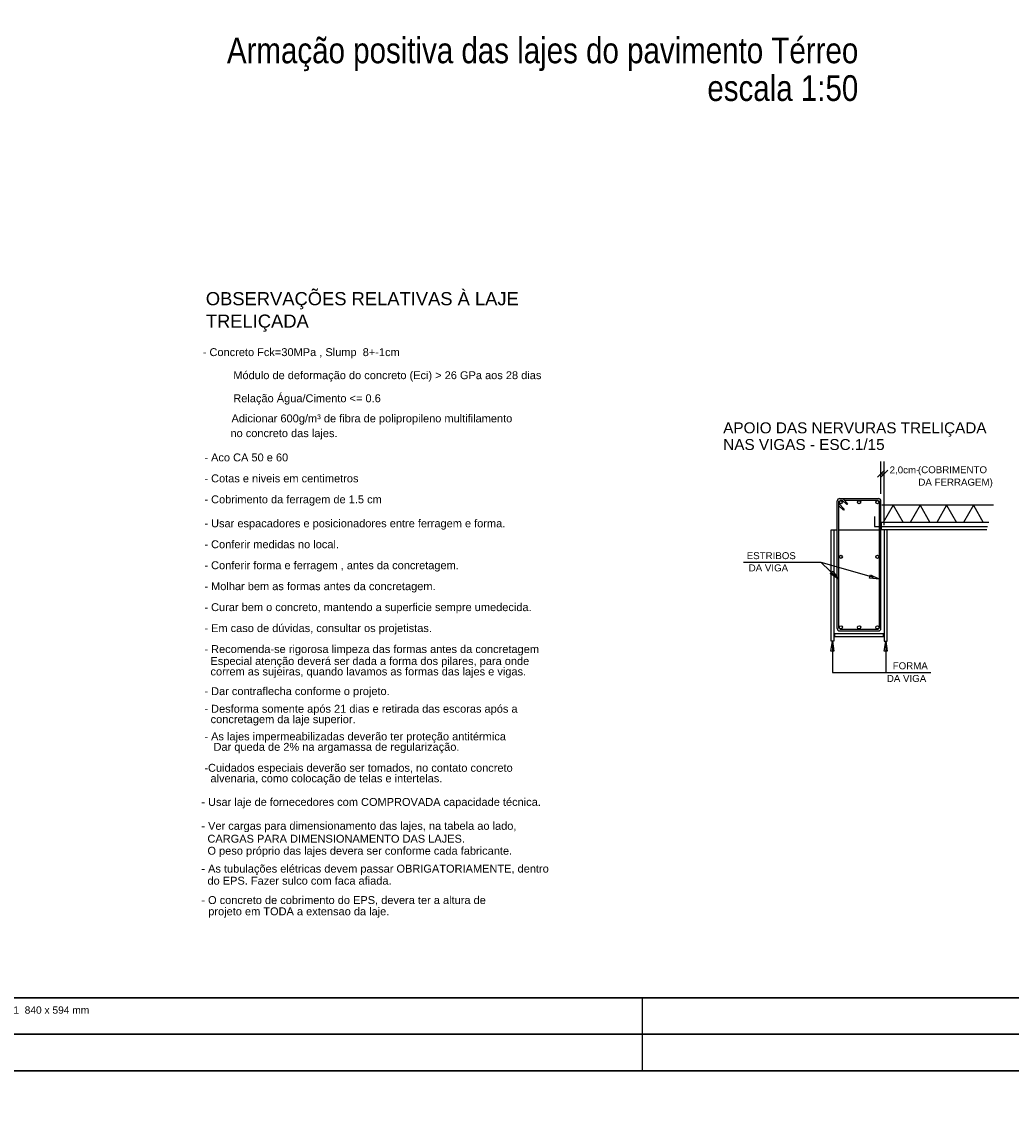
# Model space of a CAD drawing. Extents: x 1874 to 2462, y -2142 to -2023.
# Tile 60 of 74: x 2298 to 2325, y -2085 to -2055. Entities that reach past the tile are written whole.
import ezdxf

# ---------------------------------------------------------------- set-up
doc = ezdxf.new("R2010")
doc.units = 0
doc.header["$LTSCALE"] = 0.1
doc.header["$MEASUREMENT"] = 0
doc.layers.get('0').update_dxf_attribs({"linetype": 'CONTINUOUS', "lineweight": 25})
for name, color, linetype in [('7', 7, 'CONTINUOUS'), ('RVS-GER', 1, 'CONTINUOUS'), ('XX-CARIMBO', 9, 'CONTINUOUS'), ('XX-FOLHA', 253, 'CONTINUOUS')]:
    doc.layers.add(name, color=color, linetype=linetype)
doc.layers.add('DT-Título', color=7, linetype='CONTINUOUS', lineweight=25)
doc.styles.add('ArialNarrow', font='ARIALN.TTF')
doc.styles.add('Texto Carimbo', font='arial.ttf')
doc.styles.add('TQS_ARIAL', font='arial.ttf')

# ---------------------------------------------------------------- blocks, each defined once
blk = doc.blocks.new('Aprovacao A-1_SC')
at = {"layer": 'XX-CARIMBO', "ltscale": 0.5}
for p, q in [((840, 594), (0, 594)), ((0, 0), (840, 0))]:
    blk.add_line(p, q, dxfattribs=at)
at = {"layer": 'XX-FOLHA', "ltscale": 0.5}
for p, q in [((210, 594), (210, 584)), ((210, 594), (210, 584)), ((210, 10), (210, 0)), ((210, 10), (210, 0))]:
    blk.add_line(p, q, dxfattribs=at)
at = {"layer": 'XX-FOLHA', "ltscale": 0.5, "const_width": 0.5}
blk.add_lwpolyline([(25, 584), (25, 10), (830, 10), (830, 584), (25, 584)], dxfattribs=at)
at = {"layer": 'RVS-GER', "style": 'Texto Carimbo'}
blk.add_text('formato A1  840 x 594 mm', height=2, dxfattribs=at).set_placement((25.5, 5.65))

msp = doc.modelspace()

# ---------------------------------------------------------------- linework, layer by layer
at = {"layer": '7', "linetype": 'Continuous'}
for p, q in [((2321.2075, -2067.8252), (2321.2075, -2066.939)), ((2321.2986, -2068.6874), (2321.2986, -2066.939)), ((2321.3037, -2067.1813), (2321.1113, -2067.3728)), ((2321.2024, -2067.3728), (2321.3948, -2067.1813)), ((2321.2075, -2067.277), (2321.2986, -2067.277)), ((2320.0128, -2071.5189), (2320.0128, -2068.0255)), ((2320.0583, -2071.5189), (2320.0583, -2068.0255)), ((2320.0785, -2067.9578), (2321.1417, -2067.9578)), ((2320.0785, -2068.0011), (2320.1494, -2068.0011)), ((2320.1494, -2068.0011), (2320.2709, -2068.1233)), ((2320.1646, -2067.9578), (2320.2963, -2068.0932)), ((2320.2051, -2068.0011), (2321.1417, -2068.0011)), ((2321.1619, -2068.0255), (2321.1619, -2071.5189)), ((2321.2075, -2071.5189), (2321.2075, -2068.0255)), ((2320.0583, -2068.0948), (2320.2051, -2068.246)), ((2320.0583, -2068.1549), (2320.1798, -2068.2774)), ((2320.2051, -2068.246), (2320.1798, -2068.2774)), ((2320.2963, -2068.0932), (2320.2709, -2068.1233)), ((2324.2956, -2068.1438), (2321.2379, -2068.1438)), ((2321.5467, -2068.1438), (2321.2733, -2068.6148)), ((2321.5467, -2068.1438), (2321.815, -2068.6148)), ((2322.2807, -2068.1438), (2322.0074, -2068.6148)), ((2322.2807, -2068.1438), (2322.5491, -2068.6148)), ((2323.0097, -2068.1438), (2322.7414, -2068.6148)), ((2323.0097, -2068.1438), (2323.2831, -2068.6148)), ((2323.7438, -2068.1438), (2323.4704, -2068.6148)), ((2323.7438, -2068.1438), (2324.0121, -2068.6148)), ((2321.0354, -2068.4526), (2321.0354, -2068.7232)), ((2324.164, -2068.6148), (2321.2176, -2068.6148)), ((2321.2176, -2068.6148), (2321.2176, -2068.8045)), ((2319.8406, -2068.8153), (2319.9216, -2068.8153)), ((2319.8406, -2071.8702), (2319.8406, -2068.8153)), ((2319.9216, -2068.8153), (2320.0128, -2068.8153)), ((2319.9216, -2068.8153), (2319.9216, -2071.8702)), ((2320.0583, -2068.8153), (2321.1619, -2068.8153)), ((2321.0354, -2068.7232), (2324.1336, -2068.7232)), ((2321.2986, -2068.8153), (2321.2075, -2068.8153)), ((2321.2176, -2068.8045), (2324.1134, -2068.8045)), ((2321.3796, -2068.8153), (2321.2986, -2068.8153)), ((2321.2986, -2068.8153), (2321.2986, -2071.8702)), ((2321.3796, -2071.8702), (2321.3796, -2068.8153)), ((2319.5672, -2069.7072), (2317.446, -2069.7072)), ((2321.0101, -2070.1236), (2319.5672, -2069.7072)), ((2320.0482, -2070.1709), (2319.5672, -2069.7072)), ((2319.8204, -2070.0154), (2319.8862, -2069.9505)), ((2320.0482, -2070.1709), (2319.8204, -2070.0154)), ((2319.8862, -2069.9505), (2320.0482, -2070.1709)), ((2320.8987, -2070.1391), (2320.924, -2070.0524)), ((2321.172, -2070.1709), (2320.8987, -2070.1391)), ((2320.924, -2070.0524), (2321.172, -2070.1709)), ((2320.0785, -2071.5431), (2321.1417, -2071.5431)), ((2320.0785, -2071.5865), (2321.1417, -2071.5865)), ((2319.8356, -2072.1407), (2319.8811, -2071.8702)), ((2319.9216, -2071.8702), (2319.8406, -2071.8702)), ((2319.8811, -2071.8702), (2319.8811, -2072.7267)), ((2319.8811, -2071.8702), (2319.9216, -2072.1407)), ((2321.2834, -2071.6677), (2319.9368, -2071.6677)), ((2319.9368, -2071.6677), (2319.9368, -2071.7433)), ((2319.9368, -2071.7433), (2321.2834, -2071.7433)), ((2321.2834, -2071.7433), (2321.2834, -2071.6677)), ((2321.2935, -2072.1407), (2321.3391, -2071.8702)), ((2321.2986, -2071.8702), (2321.3796, -2071.8702)), ((2321.3391, -2071.8702), (2321.3391, -2072.7267)), ((2321.3391, -2071.8702), (2321.3796, -2072.1407)), ((2319.9216, -2072.1407), (2319.8356, -2072.1407)), ((2321.3796, -2072.1407), (2321.2935, -2072.1407)), ((2319.8811, -2072.7267), (2322.5744, -2072.7267))]:
    msp.add_line(p, q, dxfattribs=at)
for centre in [(2320.1089, -2068.0571), (2320.6101, -2068.0571), (2321.1113, -2068.0571), (2320.1089, -2069.5556), (2321.1113, -2069.5556), (2320.1089, -2071.4871), (2320.6101, -2071.4871), (2321.1113, -2071.4871)]:
    msp.add_circle(centre, 0.0433, dxfattribs=at)
for centre, start, end in [((2320.0785, -2068.0242), 88.1745, 181.155), ((2321.1417, -2068.0242), 358.845, 91.8255), ((2320.0785, -2071.5202), 178.845, 271.8255), ((2321.1417, -2071.5202), 268.1745, 1.155)]:
    msp.add_arc(centre, 0.0663, start, end, dxfattribs=at)

# ---------------------------------------------------------------- block references
at = {"xscale": 0.1, "yscale": 0.1, "zscale": 0.1}
for p in [(2293.665, -2082.645), (2293.665, -2142.045)]:
    msp.add_blockref('Aprovacao A-1_SC', p, dxfattribs=at)

# ---------------------------------------------------------------- texts
at = {"layer": '7', "linetype": 'Continuous', "style": 'TQS_ARIAL'}
for s, height, p in [('OBSERVAÇÕES RELATIVAS À LAJE', 0.36, (2302.7023, -2062.6589)), ('TRELIÇADA', 0.36, (2302.7023, -2063.2743)), ('- Concreto Fck=30MPa , Slump  8+-1cm', 0.216, (2302.6178, -2064.0535)), ('          Módulo de deformação do concreto (Eci) > 26 GPa aos 28 dias', 0.216, (2302.6178, -2064.6856)), ('          Relação Água/Cimento <= 0.6', 0.216, (2302.6178, -2065.3179)), ('          Adicionar 600g/m³ de fibra de polipropileno multifilamento', 0.216, (2302.5679, -2065.8688)), ('APOIO DAS NERVURAS TRELIÇADA', 0.3, (2316.885, -2066.1702)), ('          no concreto das lajes.', 0.216, (2302.5399, -2066.2745)), ('NAS VIGAS - ESC.1/15', 0.3, (2316.8855, -2066.6276)), ('- Aco CA 50 e 60', 0.216, (2302.6621, -2066.9392)), ('2,0cm-', 0.19062, (2321.447, -2067.2696)), ('(COBRIMENTO', 0.19062, (2322.224, -2067.2642)), ('- Cotas e niveis em centimetros', 0.216, (2302.6621, -2067.5138)), ('DA FERRAGEM)', 0.19062, (2322.2351, -2067.6044)), ('- Cobrimento da ferragem de 1.5 cm', 0.216, (2302.6621, -2068.0884)), ('- Usar espacadores e posicionadores entre ferragem e forma.', 0.216, (2302.6621, -2068.7456)), ('- Conferir medidas no local.', 0.216, (2302.6621, -2069.3201)), ('ESTRIBOS', 0.19062, (2317.5296, -2069.6192)), ('- Conferir forma e ferragem , antes da concretagem.', 0.216, (2302.6621, -2069.8947)), ('DA VIGA', 0.19062, (2317.5837, -2069.954)), ('- Molhar bem as formas antes da concretagem.', 0.216, (2302.6621, -2070.4693)), ('- Curar bem o concreto, mantendo a superficie sempre umedecida.', 0.216, (2302.6621, -2071.0438)), ('- Em caso de dúvidas, consultar os projetistas.', 0.216, (2302.6621, -2071.6184)), ('- Recomenda-se rigorosa limpeza das formas antes da concretagem', 0.216, (2302.6621, -2072.1929)), ('  Especial atenção deverá ser dada a forma dos pilares, para onde', 0.216, (2302.6621, -2072.5198)), ('FORMA', 0.19062, (2321.5321, -2072.6378)), ('  correm as sujeiras, quando lavamos as formas das lajes e vigas.', 0.216, (2302.6621, -2072.8071)), ('DA VIGA', 0.19062, (2321.3709, -2072.9852)), ('- Dar contraflecha conforme o projeto.', 0.216, (2302.6621, -2073.3458)), ('- Desforma somente após 21 dias e retirada das escoras após a', 0.216, (2302.6621, -2073.8283)), ('concretagem da laje superior.', 0.216, (2302.8337, -2074.1156)), ('- As lajes impermeabilizadas deverão ter proteção antitérmica', 0.216, (2302.6621, -2074.5858)), ('   Dar queda de 2% na argamassa de regularização.', 0.216, (2302.6621, -2074.873)), ('-Cuidados especiais deverão ser tomados, no contato concreto', 0.216, (2302.6621, -2075.4476)), ('  alvenaria, como colocação de telas e intertelas.', 0.216, (2302.6621, -2075.7349)), ('- Usar laje de fornecedores com COMPROVADA capacidade técnica.', 0.216, (2302.5795, -2076.383)), ('- Ver cargas para dimensionamento das lajes, na tabela ao lado,', 0.216, (2302.5795, -2077.0382)), ('  CARGAS PARA DIMENSIONAMENTO DAS LAJES.', 0.216, (2302.5795, -2077.3906)), ('  O peso próprio das lajes devera ser conforme cada fabricante.', 0.216, (2302.5795, -2077.7212)), ('- As tubulações elétricas devem passar OBRIGATORIAMENTE, dentro', 0.216, (2302.5795, -2078.211)), ('  do EPS. Fazer sulco com faca afiada.', 0.216, (2302.5795, -2078.5417)), ('- O concreto de cobrimento do EPS, devera ter a altura de', 0.216, (2302.5795, -2079.0728)), ('  projeto em TODA a extensao da laje.', 0.216, (2302.6012, -2079.3818))]:
    msp.add_text(s, height=height, dxfattribs=at).set_placement(p)
at = {"layer": 'DT-Título', "char_height": 0.706, "attachment_point": 9, "line_spacing_factor": 0.798, "style": 'ArialNarrow'}
for s, insert, width in [('Armação positiva das lajes do pavimento Térreo', (2320.5881, -2056.244), 38.9712), ('Planta de vigotas pré-moldadas ', (2336.4882, -2056.244), 26.2632), ('escala 1:50', (2320.5881, -2057.07), 9.3192)]:
    msp.add_mtext(s, dxfattribs=dict(at, insert=insert, width=width))

doc.saveas('drawing.dxf')
